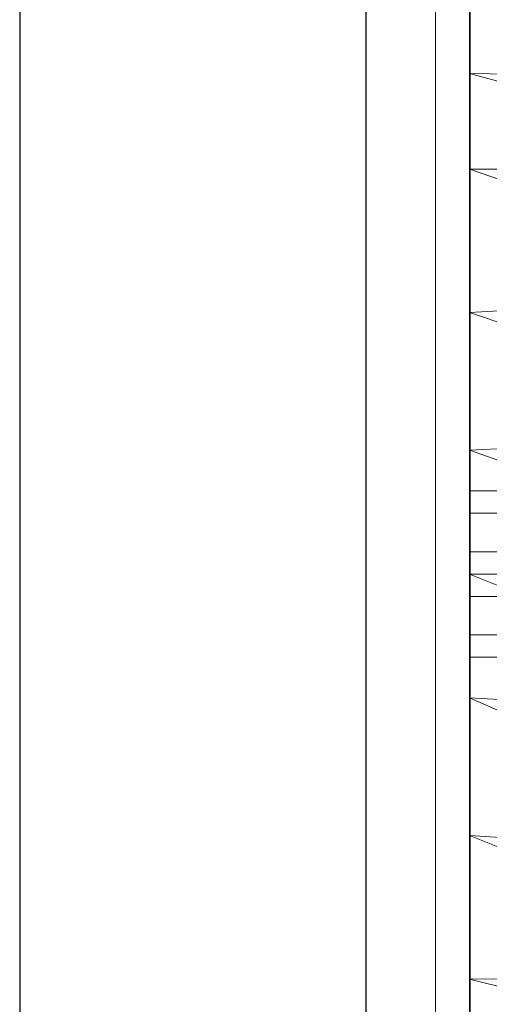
# Model space of a CAD drawing. Header units: metres. Extents: x 397.7 to 427.5, y 12.7 to 28.4.
# Tile 28 of 139: x 404.337 to 404.473, y 27.166 to 27.45. Entities that reach past the tile are written whole.
import ezdxf

# ---------------------------------------------------------------- set-up
doc = ezdxf.new("R2010")
doc.units = ezdxf.units.M
for name, color, linetype, lineweight in [('02_MOBILIARIO', 7, 'Continuous', 18), ('A-DETL-____-MBND', 7, 'Continuous', 18), ('A-GENM-____-OTLN', 7, 'Continuous', 18), ('A-WALL-____-MCUT', 7, 'Continuous', 25), ('A-WALL-____-OTLN', 7, 'Continuous', 25)]:
    doc.layers.add(name, color=color, linetype=linetype, lineweight=lineweight)

# ---------------------------------------------------------------- blocks, each defined once
blk = doc.blocks.new('Family - LONDR55-XX_ZZ-ARQ-CAA-M3D-Londres55-152769-05_CLI_AIGUA_P2')
at = {"layer": 'A-GENM-____-OTLN', "color": 253, "true_color": 0xaaaaaa}
for p, q in [((0.6, 0.03), (0, 0.03)), ((0.6, 0.03), (0, 0.03)), ((0.6, 0.01), (0, 0.01)), ((0, 0.01), (0.6, 0.01)), ((0, 0.01), (0.6, 0.01)), ((0, 0.01), (0.6, 0.01)), ((0, 0), (0.6, 0)), ((0.6, 0), (0, 0))]:
    blk.add_line(p, q, dxfattribs=at)
blk = doc.blocks.new('Family - Mirall P2-152770-05_CLI_AIGUA_P2')
blk.add_blockref('Family - LONDR55-XX_ZZ-ARQ-CAA-M3D-Londres55-152769-05_CLI_AIGUA_P2', (0, 0))
blk = doc.blocks.new('Family - Evans P2-153146-05_CLI_AIGUA_P2')
at = {"layer": 'A-WALL-____-MCUT', "color": 253, "true_color": 0xaaaaaa}
for p, q in [((4.54879, 0.1), (0, 0.1)), ((0, 0), (4.54879, 0))]:
    blk.add_line(p, q, dxfattribs=at)
at = {"layer": 'A-WALL-____-OTLN', "color": 253, "true_color": 0xaaaaaa}
for p, q in [((4.54879, 0.1), (0, 0.1)), ((0, 0), (4.54879, 0))]:
    blk.add_line(p, q, dxfattribs=at)
at = {"layer": 'A-WALL-____-OTLN', "color": 253, "lineweight": 18, "true_color": 0xaaaaaa}
blk.add_line((0, 0), (4.54879, 0), dxfattribs=at)
blk = doc.blocks.new('Family - Rentamans P2-153289-05_CLI_AIGUA_P2')
at = {"layer": 'A-DETL-____-MBND', "color": 253, "true_color": 0xaaaaaa}
for p, q in [((0, 0.36146), (0, 0.00406)), ((0, 0.35008), (0, 0.32734)), ((0, 0.32734), (0, 0.29972)), ((0.10273, 0.32574), (0, 0.32734)), ((0, 0.32734), (0.10273, 0.29924)), ((0, 0.29972), (0, 0.2583)), ((0.10273, 0.29924), (0, 0.29972)), ((0, 0.29972), (0.10273, 0.26415)), ((0.10273, 0.26415), (0, 0.2583)), ((0, 0.2583), (0, 0.2185)), ((0, 0.2583), (0.10273, 0.22395)), ((0.10273, 0.22395), (0, 0.2185)), ((0, 0.2185), (0, 0.18276)), ((0, 0.2185), (0.10273, 0.18276)), ((0, 0.20033), (0, 0.20676)), ((0, 0.20676), (0.02, 0.20676)), ((0, 0.20676), (0.02, 0.20676)), ((0, 0.20676), (0, 0.20033)), ((0, 0.20033), (0, 0.18919)), ((0.02, 0.20033), (0, 0.20033)), ((0, 0.18919), (0, 0.20033)), ((0, 0.20033), (0.02, 0.20033)), ((0, 0.18919), (0.02, 0.18919)), ((0, 0.18919), (0, 0.17633)), ((0, 0.17633), (0, 0.18919)), ((0, 0.18919), (0.02, 0.18919)), ((0, 0.18276), (0, 0.14702)), ((0, 0.18276), (0.10273, 0.14157)), ((0.10273, 0.18276), (0, 0.18276)), ((0, 0.17633), (0.02, 0.17633)), ((0, 0.17633), (0, 0.16519)), ((0, 0.16519), (0, 0.17633)), ((0, 0.17633), (0.02, 0.17633)), ((0, 0.16519), (0.02, 0.16519)), ((0, 0.16519), (0, 0.15876)), ((0, 0.15876), (0, 0.16519)), ((0, 0.16519), (0.02, 0.16519)), ((0, 0.15876), (0.02, 0.15876)), ((0, 0.15876), (0.02, 0.15876)), ((0, 0.14702), (0, 0.10722)), ((0.10273, 0.14157), (0, 0.14702)), ((0, 0.14702), (0.10273, 0.10137)), ((0, 0.10722), (0, 0.06579)), ((0.10273, 0.10137), (0, 0.10722)), ((0, 0.10722), (0.10273, 0.06628)), ((0.10273, 0.06628), (0, 0.06579)), ((0, 0.06579), (0, 0.03818)), ((0, 0.06579), (0.10273, 0.03978))]:
    blk.add_line(p, q, dxfattribs=at)
blk = doc.blocks.new('LONDR55-XX_ZZ-ARQ-CAA-M3D-Londres55_ifc-1-05_CLI_AIGUA_P2')
at = {"layer": '02_MOBILIARIO', "color": 253, "lineweight": 18, "true_color": 0xaaaaaa}
blk.add_blockref('Family - Rentamans P2-153289-05_CLI_AIGUA_P2', (404.46677, 27.10751), dxfattribs=at)
at = {"layer": 'A-GENM-____-OTLN', "color": 253, "lineweight": 18, "true_color": 0xaaaaaa, "rotation": 90}
blk.add_blockref('Family - Mirall P2-152770-05_CLI_AIGUA_P2', (404.46698, 26.99052), dxfattribs=at)
at = {"layer": 'A-WALL-____-OTLN', "color": 253, "lineweight": 18, "true_color": 0xaaaaaa, "rotation": 90}
blk.add_blockref('Family - Evans P2-153146-05_CLI_AIGUA_P2', (404.43698, 23.51946), dxfattribs=at)

msp = doc.modelspace()

# ---------------------------------------------------------------- block references
at = {"lineweight": 5}
msp.add_blockref('LONDR55-XX_ZZ-ARQ-CAA-M3D-Londres55_ifc-1-05_CLI_AIGUA_P2', (0, 0), dxfattribs=at)

doc.saveas('drawing.dxf')
